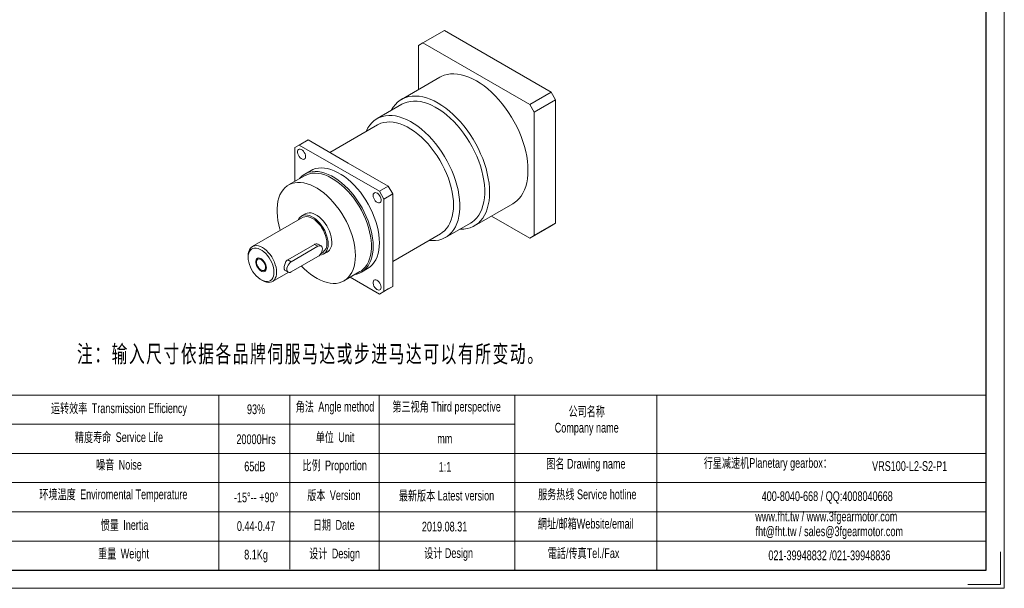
# Model space of a CAD drawing. Header units: millimetres. Extents: x 6092 to 7065, y -259 to 430.
# Tile 2 of 3: x 6439 to 7065, y -259 to 103. Entities that reach past the tile are written whole.
import ezdxf

# ---------------------------------------------------------------- set-up
doc = ezdxf.new("R2010")
doc.units = ezdxf.units.MM
doc.layers.get('0').update_dxf_attribs({"lineweight": 0})
doc.layers.add('SLD-0', color=7, linetype='Continuous', lineweight=18)
doc.layers.add('图框_外框线', color=7, linetype='Continuous', lineweight=18)
doc.styles.add('标准', font='arial.ttf', dxfattribs={"width": 0.667})

msp = doc.modelspace()

# ---------------------------------------------------------------- linework, layer by layer
at = {"color": 7, "linetype": 'Continuous', "lineweight": 15}
for p, q in [((6709.06, 95.91), (6695.48, 88.07)), ((6709.06, 95.91), (6776.94, 56.72)), ((6695.48, 88.07), (6692.65, 86.44)), ((6695.48, 88.07), (6763.37, 48.89)), ((6692.65, 58.37), (6692.65, 86.44)), ((6706.23, 66.21), (6681.84, 52.13)), ((6763.37, 48.89), (6776.94, 56.72)), ((6776.94, 56.72), (6779.77, 51.83)), ((6779.77, 51.83), (6766.19, 43.99)), ((6779.77, 51.83), (6779.77, -26.56)), ((6682.09, 49.04), (6666.27, 39.9)), ((6766.19, 43.99), (6763.37, 48.89)), ((6766.19, 43.99), (6766.19, -34.4)), ((6666.6, 35.94), (6636.25, 18.42)), ((6622.51, 26.35), (6616.85, 23.09)), ((6622.51, 26.35), (6647.97, 11.66)), ((6616.85, 23.09), (6614.02, 21.45)), ((6614.02, 0.05), (6614.02, 21.45)), ((6616.85, 23.09), (6667.76, -6.3)), ((6624.31, 6.91), (6620.35, 4.62)), ((6647.97, 11.66), (6673.42, -3.04)), ((6620.18, 3.6), (6610, -2.28)), ((6667.76, -6.3), (6673.42, -3.04)), ((6673.42, -3.04), (6676.25, -7.94)), ((6670.59, -11.2), (6667.76, -6.3)), ((6676.25, -7.94), (6670.59, -11.2)), ((6670.59, -11.2), (6670.59, -69.99)), ((6676.25, -7.94), (6676.25, -37.33)), ((6728.23, -28.24), (6752.62, -14.16)), ((6618.94, -22.98), (6586.98, -41.43)), ((6620.6, -20.64), (6618.34, -21.94)), ((6763.37, -36.03), (6739.05, -22)), ((6709.86, -35.62), (6725.69, -26.48)), ((6776.94, -28.2), (6763.37, -36.03)), ((6766.19, -34.4), (6779.77, -26.56)), ((6779.77, -26.56), (6776.94, -28.2)), ((6676.25, -50.86), (6706.59, -33.35)), ((6676.25, -37.33), (6676.25, -66.73)), ((6763.37, -36.03), (6766.19, -34.4)), ((6626.58, -40.01), (6609.61, -49.81)), ((6628.73, -41.25), (6611.76, -51.05)), ((6628.73, -41.25), (6626.58, -40.01)), ((6630.73, -41.05), (6628.81, -39.94)), ((6584.33, -47.29), (6584.33, -48.27)), ((6611.76, -51.05), (6609.61, -49.81)), ((6611.76, -57.58), (6628.73, -47.78)), ((6630.68, -45.76), (6631.74, -45.15)), ((6632.34, -46.19), (6634.6, -44.89)), ((6656.35, -57.73), (6660.31, -55.45)), ((6592.53, -62.48), (6593.38, -62.97)), ((6599.78, -63.6), (6609.82, -57.81)), ((6607.84, -56.67), (6609.76, -57.78)), ((6645.2, -63.25), (6655.38, -57.37)), ((6667.76, -71.63), (6649.22, -60.92)), ((6673.42, -68.36), (6667.76, -71.63)), ((6670.59, -69.99), (6676.25, -66.73)), ((6676.25, -66.73), (6673.42, -68.36)), ((6667.76, -71.63), (6670.59, -69.99))]:
    msp.add_line(p, q, dxfattribs=at)
for points in [[(6706.23, 66.21), (6707.11, 66.68), (6708.97, 67.45), (6710.94, 67.99), (6713.02, 68.3), (6715.19, 68.37), (6717.44, 68.21), (6719.75, 67.81), (6722.12, 67.17), (6724.53, 66.31), (6726.97, 65.22), (6729.42, 63.91), (6731.88, 62.39), (6734.31, 60.66), (6736.72, 58.74), (6739.09, 56.64), (6741.41, 54.37), (6743.66, 51.94), (6745.83, 49.36), (6747.91, 46.65), (6749.88, 43.83), (6751.74, 40.91), (6753.48, 37.91), (6755.08, 34.83), (6756.53, 31.71), (6757.84, 28.56), (6758.98, 25.39), (6759.97, 22.23), (6760.78, 19.09), (6761.41, 15.99), (6761.87, 12.94), (6762.14, 9.96), (6762.23, 7.08), (6762.14, 4.3), (6761.87, 1.64), (6761.41, -0.88), (6760.78, -3.25), (6759.97, -5.45), (6758.98, -7.48), (6757.84, -9.33), (6756.53, -10.97), (6755.08, -12.41), (6753.48, -13.63), (6752.62, -14.16)], [(6675.3, 45.12), (6675.47, 45.44), (6676.62, 47.29), (6677.93, 48.93), (6679.38, 50.37), (6680.98, 51.6), (6682.72, 52.6), (6684.58, 53.37), (6686.55, 53.92), (6688.63, 54.22), (6690.8, 54.29), (6693.05, 54.13), (6695.36, 53.73), (6697.73, 53.09), (6700.15, 52.23), (6702.58, 51.14), (6705.04, 49.83), (6707.49, 48.31), (6709.93, 46.58), (6712.34, 44.66), (6714.71, 42.56), (6717.02, 40.29), (6719.27, 37.86), (6721.44, 35.28), (6723.52, 32.58), (6725.49, 29.75), (6727.35, 26.83), (6729.09, 23.83), (6730.69, 20.76), (6732.14, 17.63), (6733.45, 14.48), (6734.6, 11.32), (6735.58, 8.15), (6736.39, 5.01), (6737.02, 1.91), (6737.48, -1.14), (6737.75, -4.12), (6737.85, -7), (6737.75, -9.78), (6737.48, -12.43), (6737.02, -14.96), (6736.39, -17.33), (6735.58, -19.53), (6734.6, -21.56), (6733.45, -23.41), (6732.14, -25.05), (6730.69, -26.49), (6729.09, -27.71), (6727.35, -28.72), (6725.49, -29.49), (6723.52, -30.03), (6721.44, -30.34), (6719.27, -30.41), (6718.9, -30.4)], [(6725.69, -26.48), (6726.72, -25.82), (6728.26, -24.6), (6729.65, -23.15), (6730.89, -21.5), (6731.96, -19.65), (6732.86, -17.62), (6733.59, -15.41), (6734.14, -13.04), (6734.51, -10.53), (6734.7, -7.88), (6734.7, -5.12), (6734.51, -2.26), (6734.14, 0.68), (6733.59, 3.68), (6732.86, 6.73), (6731.96, 9.81), (6730.89, 12.9), (6729.65, 15.97), (6728.26, 19.02), (6726.72, 22.03), (6725.05, 24.96), (6723.25, 27.82), (6721.33, 30.57), (6719.31, 33.21), (6717.19, 35.72), (6715, 38.08), (6712.73, 40.28), (6710.42, 42.31), (6708.06, 44.15), (6705.69, 45.79), (6703.29, 47.22), (6700.91, 48.44), (6698.54, 49.43), (6696.2, 50.2), (6693.91, 50.73), (6691.68, 51.02), (6689.52, 51.07), (6687.45, 50.89), (6685.48, 50.47), (6683.62, 49.81), (6682.09, 49.04)], [(6659.39, 31.78), (6659.53, 32.08), (6660.51, 34.03), (6661.67, 35.78), (6662.98, 37.33), (6664.45, 38.66), (6666.05, 39.78), (6667.79, 40.67), (6669.65, 41.33), (6671.63, 41.75), (6673.7, 41.94), (6675.85, 41.88), (6678.08, 41.59), (6680.37, 41.06), (6682.71, 40.3), (6685.08, 39.3), (6687.47, 38.08), (6689.86, 36.65), (6692.24, 35.01), (6694.59, 33.17), (6696.91, 31.15), (6699.17, 28.95), (6701.36, 26.58), (6703.48, 24.08), (6705.5, 21.44), (6707.42, 18.68), (6709.22, 15.83), (6710.9, 12.89), (6712.43, 9.89), (6713.82, 6.84), (6715.06, 3.76), (6716.13, 0.67), (6717.04, -2.4), (6717.77, -5.45), (6718.32, -8.46), (6718.69, -11.4), (6718.87, -14.26), (6718.87, -17.02), (6718.69, -19.67), (6718.32, -22.18), (6717.77, -24.55), (6717.04, -26.76), (6716.13, -28.79), (6715.06, -30.64), (6713.82, -32.29), (6712.43, -33.73), (6710.9, -34.96), (6709.22, -35.96), (6707.42, -36.74), (6705.5, -37.28), (6703.48, -37.59), (6701.36, -37.65), (6699.39, -37.51)], [(6706.59, -33.35), (6707.77, -32.58), (6709.21, -31.38), (6710.5, -29.96), (6711.64, -28.34), (6712.62, -26.53), (6713.42, -24.53), (6714.06, -22.37), (6714.51, -20.06), (6714.79, -17.61), (6714.88, -15.03), (6714.79, -12.35), (6714.51, -9.58), (6714.06, -6.74), (6713.42, -3.85), (6712.62, -0.92), (6711.64, 2.02), (6710.5, 4.95), (6709.21, 7.86), (6707.77, 10.73), (6706.19, 13.54), (6704.48, 16.27), (6702.66, 18.9), (6700.74, 21.42), (6698.72, 23.8), (6696.62, 26.05), (6694.46, 28.13), (6692.25, 30.03), (6690, 31.75), (6687.73, 33.27), (6685.46, 34.59), (6683.19, 35.69), (6680.94, 36.56), (6678.73, 37.21), (6676.57, 37.63), (6674.47, 37.8), (6672.45, 37.75), (6670.53, 37.45), (6668.71, 36.92), (6667, 36.16), (6666.6, 35.94)], [(6620.85, 15.83), (6620.76, 16.68), (6620.48, 17.57), (6620.05, 18.44), (6619.48, 19.23), (6618.83, 19.88), (6618.13, 20.33), (6617.46, 20.56), (6616.84, 20.55), (6616.33, 20.29), (6615.97, 19.82), (6615.79, 19.16), (6615.79, 18.35), (6615.97, 17.48), (6616.33, 16.58), (6616.84, 15.74), (6617.46, 15.02), (6618.13, 14.47), (6618.83, 14.12), (6619.48, 14.01), (6620.05, 14.15), (6620.48, 14.52), (6620.76, 15.09), (6620.85, 15.83)], [(6616.98, 1.75), (6617.26, 2.08), (6618.54, 3.34), (6619.97, 4.39), (6621.53, 5.22), (6623.21, 5.82), (6625, 6.18), (6626.89, 6.31), (6628.86, 6.2), (6630.89, 5.85), (6632.99, 5.28), (6635.12, 4.47), (6637.27, 3.44), (6639.43, 2.19), (6641.58, 0.73), (6643.71, -0.92), (6645.8, -2.75), (6647.84, -4.76), (6649.81, -6.92), (6651.7, -9.23), (6653.49, -11.66), (6655.17, -14.2), (6656.73, -16.83), (6658.15, -19.52), (6659.44, -22.27), (6660.57, -25.05), (6661.54, -27.84), (6662.35, -30.62), (6662.98, -33.37), (6663.44, -36.07), (6663.71, -38.71), (6663.8, -41.25), (6663.71, -43.69), (6663.44, -46.01), (6662.98, -48.18), (6662.35, -50.2), (6661.54, -52.06), (6660.57, -53.72), (6659.44, -55.19), (6658.15, -56.46), (6656.73, -57.51), (6655.17, -58.33), (6653.49, -58.93), (6652.17, -59.22)], [(6624.31, 6.91), (6625.49, 7.5), (6627.17, 8.1), (6628.96, 8.47), (6630.85, 8.59), (6632.82, 8.48), (6634.85, 8.14), (6636.95, 7.56), (6639.08, 6.75), (6641.23, 5.72), (6643.39, 4.48), (6645.54, 3.02), (6647.67, 1.37), (6649.76, -0.47), (6651.8, -2.47), (6653.77, -4.64), (6655.66, -6.94), (6657.45, -9.37), (6659.13, -11.91), (6660.69, -14.54), (6662.11, -17.24), (6663.4, -19.98), (6664.53, -22.76), (6665.5, -25.55), (6666.31, -28.33), (6666.94, -31.08), (6667.4, -33.79), (6667.67, -36.42), (6667.76, -38.97), (6667.67, -41.41), (6667.4, -43.72), (6666.94, -45.9), (6666.31, -47.92), (6665.5, -49.77), (6664.53, -51.44), (6663.4, -52.91), (6662.11, -54.17), (6660.69, -55.22), (6660.31, -55.45)], [(6655.38, -57.37), (6656.3, -56.78), (6657.66, -55.65), (6658.88, -54.32), (6659.94, -52.78), (6660.83, -51.04), (6661.55, -49.13), (6662.1, -47.06), (6662.47, -44.83), (6662.65, -42.47), (6662.65, -40), (6662.47, -37.43), (6662.1, -34.78), (6661.55, -32.08), (6660.83, -29.33), (6659.94, -26.57), (6658.88, -23.81), (6657.66, -21.07), (6656.3, -18.37), (6654.81, -15.74), (6653.18, -13.19), (6651.44, -10.74), (6649.6, -8.41), (6647.68, -6.22), (6645.68, -4.18), (6643.62, -2.31), (6641.52, -0.62), (6639.39, 0.87), (6637.25, 2.16), (6635.11, 3.24), (6632.99, 4.09), (6630.91, 4.71), (6628.88, 5.1), (6626.91, 5.25), (6625.03, 5.16), (6623.24, 4.84), (6621.56, 4.28), (6620.18, 3.6)], [(6652.49, -47.13), (6652.4, -44.61), (6652.12, -41.99), (6651.67, -39.31), (6651.03, -36.59), (6650.22, -33.83), (6649.24, -31.06), (6648.11, -28.31), (6646.82, -25.59), (6645.39, -22.93), (6643.83, -20.33), (6642.14, -17.83), (6640.35, -15.44), (6638.47, -13.18), (6636.5, -11.06), (6634.47, -9.1), (6632.39, -7.32), (6630.27, -5.73), (6628.14, -4.33), (6626, -3.15), (6623.87, -2.19), (6621.76, -1.45), (6619.71, -0.95), (6617.71, -0.68), (6615.78, -0.64), (6613.94, -0.85), (6612.2, -1.29), (6610.58, -1.96), (6609.08, -2.87), (6607.72, -3.99), (6606.51, -5.33), (6605.45, -6.87), (6604.55, -8.6), (6603.83, -10.51), (6603.28, -12.59), (6602.92, -14.81), (6602.73, -17.17), (6602.73, -19.64), (6602.92, -22.21), (6603.28, -24.86), (6603.83, -27.57), (6604.55, -30.31), (6604.8, -31.14)], [(6663.76, -8.94), (6663.86, -9.79), (6664.13, -10.68), (6664.57, -11.56), (6665.14, -12.34), (6665.79, -12.99), (6666.48, -13.44), (6667.16, -13.67), (6667.78, -13.66), (6668.28, -13.41), (6668.64, -12.93), (6668.83, -12.27), (6668.83, -11.47), (6668.64, -10.59), (6668.28, -9.7), (6667.78, -8.86), (6667.16, -8.13), (6666.48, -7.58), (6665.79, -7.23), (6665.14, -7.12), (6664.57, -7.26), (6664.13, -7.63), (6663.86, -8.2), (6663.76, -8.94)], [(6635.24, -39.78), (6635.15, -38.17), (6634.87, -36.49), (6634.42, -34.75), (6633.8, -33.01), (6633.02, -31.29), (6632.09, -29.61), (6631.05, -28.02), (6629.89, -26.55), (6628.65, -25.21), (6627.35, -24.04), (6626.01, -23.05), (6624.66, -22.27), (6623.32, -21.71), (6622.02, -21.38), (6620.78, -21.29), (6619.63, -21.43), (6618.58, -21.81), (6617.66, -22.42), (6616.88, -23.24), (6616.26, -24.27), (6616.1, -24.62)], [(6634.39, -39.29), (6634.3, -37.75), (6634.02, -36.14), (6633.57, -34.48), (6632.95, -32.81), (6632.18, -31.17), (6631.27, -29.59), (6630.23, -28.1), (6629.1, -26.73), (6627.89, -25.51), (6626.63, -24.47), (6625.34, -23.62), (6624.05, -22.98), (6622.79, -22.57), (6621.58, -22.39), (6620.44, -22.45), (6619.41, -22.75), (6618.94, -22.98)], [(6637.5, -38.48), (6637.41, -36.87), (6637.13, -35.18), (6636.68, -33.45), (6636.06, -31.7), (6635.28, -29.98), (6634.36, -28.31), (6633.31, -26.72), (6632.16, -25.24), (6630.92, -23.9), (6629.61, -22.73), (6628.28, -21.75), (6626.93, -20.97), (6625.59, -20.41), (6624.29, -20.08), (6623.05, -19.98), (6621.89, -20.13), (6620.84, -20.51), (6620.6, -20.64)], [(6584.33, -47.29), (6584.42, -45.86), (6584.69, -44.56), (6585.14, -43.42), (6585.76, -42.47), (6586.54, -41.72), (6587.45, -41.2), (6588.48, -40.9), (6589.62, -40.84), (6590.83, -41.02), (6592.09, -41.43), (6593.38, -42.07), (6594.66, -42.92), (6595.93, -43.96), (6597.14, -45.18), (6598.27, -46.55), (6599.3, -48.04), (6600.22, -49.62), (6600.99, -51.26), (6601.61, -52.93), (6602.06, -54.59), (6602.34, -56.2), (6602.43, -57.74)], [(6600.73, -57.74), (6600.64, -56.28), (6600.37, -54.74), (6599.92, -53.16), (6599.31, -51.58), (6598.54, -50.04), (6597.64, -48.55), (6596.63, -47.17), (6595.52, -45.92), (6594.35, -44.83), (6593.14, -43.92), (6591.92, -43.21), (6590.7, -42.72), (6589.53, -42.46), (6588.43, -42.44), (6587.41, -42.65), (6586.52, -43.09), (6585.75, -43.76), (6585.14, -44.63), (6584.69, -45.69), (6584.42, -46.91), (6584.33, -48.27), (6584.42, -49.74), (6584.69, -51.27), (6585.14, -52.85), (6585.75, -54.43), (6586.52, -55.98), (6587.41, -57.46), (6588.43, -58.84), (6589.53, -60.09), (6590.7, -61.19), (6591.92, -62.1), (6593.14, -62.81), (6594.35, -63.3), (6595.52, -63.55), (6596.63, -63.58), (6597.64, -63.37), (6598.54, -62.92), (6599.31, -62.26), (6599.92, -61.38), (6600.37, -60.32), (6600.64, -59.1), (6600.73, -57.74)], [(6628.73, -47.78), (6629.46, -47.25), (6630.15, -46.53), (6630.73, -45.67), (6631.18, -44.74), (6631.46, -43.79), (6631.56, -42.88), (6631.46, -42.09), (6631.18, -41.47), (6630.73, -41.05), (6630.15, -40.87), (6629.46, -40.94), (6628.73, -41.25)], [(6629.87, -46.85), (6629.89, -46.85), (6631.05, -46.7), (6632.09, -46.32), (6633.02, -45.71), (6633.8, -44.89), (6634.42, -43.86), (6634.87, -42.65), (6635.15, -41.29), (6635.24, -39.78)], [(6595.41, -54.67), (6595.31, -53.75), (6595.03, -52.78), (6594.57, -51.83), (6593.97, -50.96), (6593.27, -50.22), (6592.53, -49.68), (6591.78, -49.36), (6591.09, -49.29), (6590.49, -49.47), (6590.03, -49.9), (6589.74, -50.54), (6589.64, -51.34), (6589.74, -52.26), (6590.03, -53.23), (6590.49, -54.19), (6591.09, -55.06), (6591.78, -55.79), (6592.53, -56.34), (6593.27, -56.66), (6593.97, -56.73), (6594.57, -56.54), (6595.03, -56.12), (6595.31, -55.48), (6595.41, -54.67)], [(6618.15, -53.89), (6619.71, -55.46), (6621.76, -57.33), (6623.87, -59.02), (6626, -60.52), (6628.14, -61.81), (6630.27, -62.88), (6632.39, -63.73), (6634.47, -64.35), (6636.5, -64.74), (6638.47, -64.89), (6640.35, -64.81), (6642.14, -64.48), (6643.83, -63.92), (6645.39, -63.13), (6646.82, -62.12), (6648.11, -60.89), (6649.24, -59.45), (6650.22, -57.81), (6651.03, -55.99), (6651.67, -53.99), (6652.12, -51.84), (6652.4, -49.55), (6652.49, -47.13)], [(6611.76, -51.05), (6611.03, -51.58), (6610.35, -52.3), (6609.76, -53.16), (6609.31, -54.1), (6609.03, -55.05), (6608.93, -55.95), (6609.03, -56.74), (6609.31, -57.36), (6609.76, -57.78), (6610.35, -57.96), (6611.03, -57.89), (6611.76, -57.58)], [(6602.43, -57.74), (6602.34, -59.18), (6602.06, -60.48), (6601.61, -61.61), (6600.99, -62.56), (6600.22, -63.31), (6599.3, -63.84), (6598.27, -64.14), (6597.14, -64.2), (6595.93, -64.02), (6594.66, -63.61), (6593.38, -62.97), (6593.38, -62.97)], [(6668.85, -67.31), (6668.76, -66.46), (6668.48, -65.57), (6668.05, -64.69), (6667.48, -63.91), (6666.83, -63.26), (6666.13, -62.81), (6665.46, -62.58), (6664.84, -62.59), (6664.33, -62.84), (6663.97, -63.32), (6663.79, -63.98), (6663.79, -64.78), (6663.97, -65.66), (6664.33, -66.55), (6664.84, -67.39), (6665.46, -68.12), (6666.13, -68.67), (6666.83, -69.02), (6667.48, -69.13), (6668.05, -68.99), (6668.48, -68.62), (6668.76, -68.05), (6668.85, -67.31)]]:
    msp.add_lwpolyline(points, dxfattribs=at)
at = {"color": 7, "linetype": 'Continuous', "lineweight": 0}
msp.add_lwpolyline([(6595.92, -54.97), (6595.83, -55.82), (6595.56, -56.52), (6595.13, -57.03), (6594.55, -57.32), (6593.87, -57.38), (6593.12, -57.21), (6592.33, -56.81), (6591.55, -56.2), (6590.83, -55.42), (6590.2, -54.51), (6589.69, -53.52), (6589.34, -52.51), (6589.16, -51.52), (6589.16, -50.61), (6589.34, -49.83), (6589.69, -49.22), (6590.2, -48.81), (6590.83, -48.63), (6591.55, -48.69), (6592.33, -48.98), (6593.12, -49.49), (6593.87, -50.19), (6594.55, -51.03), (6595.13, -51.99), (6595.56, -53), (6595.83, -54.01), (6595.92, -54.97)], dxfattribs=at)
at = {"color": 7, "linetype": 'Continuous', "lineweight": 15}
for centre, radius, start, end in [((6628.04, -39.95), 6.38, 305.38471, 5.92747), ((6630.51, -39.17), 7.03, 305.62092, 5.69126)]:
    msp.add_arc(centre, radius, start, end, dxfattribs=at)
for points, knots in [([(6628.8, -39.97), (6628.55, -39.85), (6628.01, -39.59), (6627.2, -39.7), (6626.73, -39.94), (6626.58, -40.01)], [0, 0, 0, 0, 0.866729, 1.882035, 2.331677, 2.331677, 2.331677, 2.331677]), ([(6609.61, -49.81), (6609.31, -50.03), (6608.71, -50.46), (6608.02, -51.55), (6607.53, -52.82), (6607.26, -54.13), (6607.21, -55.3), (6607.38, -56.14), (6607.6, -56.59), (6607.83, -56.64), (6607.85, -56.65)], [0, 0, 0, 0, 1.078089, 2.154867, 3.265287, 4.400311, 5.500014, 6.562046, 7.63746, 7.791195, 7.791195, 7.791195, 7.791195])]:
    msp.add_open_spline(points, degree=3, knots=knots, dxfattribs=at)
at = {"layer": 'SLD-0'}
msp.add_line((6565.8, -135.81), (6565.8, -247.07), dxfattribs=at)
at = {"layer": '图框_外框线'}
for p, q in [((6177.59, -135.81), (7053.46, -135.81)), ((6610.82, -135.81), (6610.82, -246.45)), ((6667.65, -135.81), (6667.65, -247.07)), ((6753.78, -135.81), (6753.78, -247.07)), ((6844.22, -135.81), (6844.22, -247.07)), ((6261.52, -154.38), (6753.78, -154.38)), ((6177.59, -172.94), (7053.46, -172.94)), ((6261.52, -191.5), (7053.46, -191.5)), ((6261.52, -210.06), (7053.46, -210.06)), ((6261.52, -228.63), (7053.46, -228.63))]:
    msp.add_line(p, q, dxfattribs=at)
at = {"layer": '图框_外框线', "color": 3}
msp.add_lwpolyline([(6091.6, -258.66), (7065.05, -258.66), (7065.05, 429.72), (6091.6, 429.72)], close=True, dxfattribs=at)
at = {"layer": '图框_外框线', "color": 3, "lineweight": 25}
msp.add_lwpolyline([(6149.54, -247.07), (7053.46, -247.07), (7053.46, 418.13), (6149.54, 418.13)], close=True, dxfattribs=at)
at = {"layer": '图框_外框线', "color": 3}
msp.add_lwpolyline([(7062.73, -235.48), (7062.73, -256.34), (7041.87, -256.34)], dxfattribs=at)

# ---------------------------------------------------------------- texts
at = {"layer": 'SLD-0', "color": 1, "insert": (6620.13, -104.13), "char_height": 8, "width": 364.9531, "attachment_point": 2, "line_spacing_factor": 1.15057, "style": '标准'}
msp.add_mtext('{\\fSimSun|b1|i0|c0|p34;\\T1.1;  \\fSimSun|b1|i0|c134|p34;\\H1.375x;注：输入尺寸依据各品牌伺服马达或步进马达可以有所变动。}', dxfattribs=at)
at = {"layer": 'SLD-0', "color": 1, "attachment_point": 2, "style": '标准'}
for s, insert, char_height, width in [('{\\fSimSun|b0|i0|c134|p2;运转效率 }Transmission Efficiency', (6502.21, -141.11), 6.1875, 105.1476), ('93%', (6589.36, -141.74), 6.188, 79.13), ('{\\fSimSun|b0|i0|c134|p2;角法 }Angle method ', (6639.54, -140.09), 6.1875, 79.13), ('{\\fSimSun|b0|i0|c134|p2;第三视角} Third perspective', (6710.5, -140.09), 6.1875, 79.13), ('{\\fSimSun|b0|i0|c134|p2;公司名称}\\PCompany name', (6799.57, -143.14), 6.1875, 79.13), ('{\\fSimSun|b0|i0|c134|p2;精度寿命 }Service Life', (6502.21, -159.5), 6.1875, 105.1476), ('20000Hrs', (6589.36, -160.81), 6.188, 79.13), ('{\\fSimSun|b0|i0|c134|p2;单位 }Unit', (6639.57, -159.52), 6.1875, 79.13), ('mm', (6709.33, -160.4), 6.188, 79.13), ('  {\\fSimSun|b0|i0|c134|p2;行星减速机}Planetary gearbox{\\fSimSun|b0|i0|c134|p2;：}', (6913.14, -175.88), 6.1875, 114.2469), ('{\\fSimSun|b0|i0|c134|p2;噪音 }Noise', (6502.21, -177), 6.1875, 105.1476), ('65dB', (6588.6, -178.08), 6.188, 79.13), ('{\\fSimSun|b0|i0|c134|p2;比例 }Proportion', (6639.35, -177.42), 6.1875, 79.13), ('1:1', (6709.49, -178.34), 6.188, 79.13), ('{\\fSimSun|b0|i0|c134|p2;图名} Drawing name', (6799.07, -176.36), 6.1875, 79.13), ('\\pxt5;{\\C256;VRS100-L2-S2-P1}', (7004.87, -177.85), 6.1875, 79.13), ('{\\fSimSun|b0|i0|c134|p2;环境温度 }Enviromental Temperature', (6498.66, -195.83), 6.1875, 105.1476), ('-15%%D-- +90%%D', (6589.36, -197.76), 6.1875, 79.13), ('{\\fSimSun|b0|i0|c134|p2;版本 }Version', (6638.84, -196.37), 6.1875, 79.13), ('{\\fSimSun|b0|i0|c134|p2;最新版本} Latest version', (6710.45, -196.64), 6.1875, 79.13), ('{\\fSimSun|b0|i0|c134|p2;服务热线} Service hotline', (6799.94, -195.82), 6.1875, 79.13), ('400-8040-668 / QQ:4008040668', (6952.47, -197), 6.1875, 138.0999), ('www.fht.tw / www.3fgearmotor.com ', (6951.9, -209.89), 6.1875, 104.3081), ('{\\fSimSun|b0|i0|c134|p2;惯量 }Inertia', (6505.76, -215.33), 6.1875, 105.1476), ('0.44-0.47', (6589.36, -216), 6.188, 79.13), ('{\\fSimSun|b0|i0|c134|p2;日期 }Date', (6638.77, -215.25), 6.1875, 79.13), ('2019.08.31', (6709.21, -216.33), 6.188, 79.13), ('{\\fSimSun|b0|i0|c134|p2;網址}/{\\fSimSun|b0|i0|c134|p2;邮箱}Website/email', (6798.98, -214.46), 6.1875, 79.13), ('\\pxt12;fht@fht.tw / sales@3fgearmotor.com ', (6953.78, -219.31), 6.1875, 131.474), ('{\\fSimSun|b0|i0|c134|p2;重量 }Weight', (6505.09, -233.5), 6.1875, 105.1476), ('8.1Kg', (6589.36, -234.1), 6.188, 79.13), ('{\\fSimSun|b0|i0|c134|p2;设计 }Design', (6639.28, -233.43), 6.1875, 79.13), ('{\\fSimSun|b0|i0|c134|p2;设计} Design', (6711.75, -233.18), 6.1875, 79.13), ('{\\fSimSun|b0|i0|c134|p2;電話}/{\\fSimSun|b0|i0|c134|p2;传真}Tel./Fax', (6797.59, -233.25), 6.1875, 79.13), ('021-39948832 /021-39948836 ', (6953.85, -234.6), 6.1875, 79.13)]:
    msp.add_mtext(s, dxfattribs=dict(at, insert=insert, char_height=char_height, width=width))

doc.saveas('drawing.dxf')
